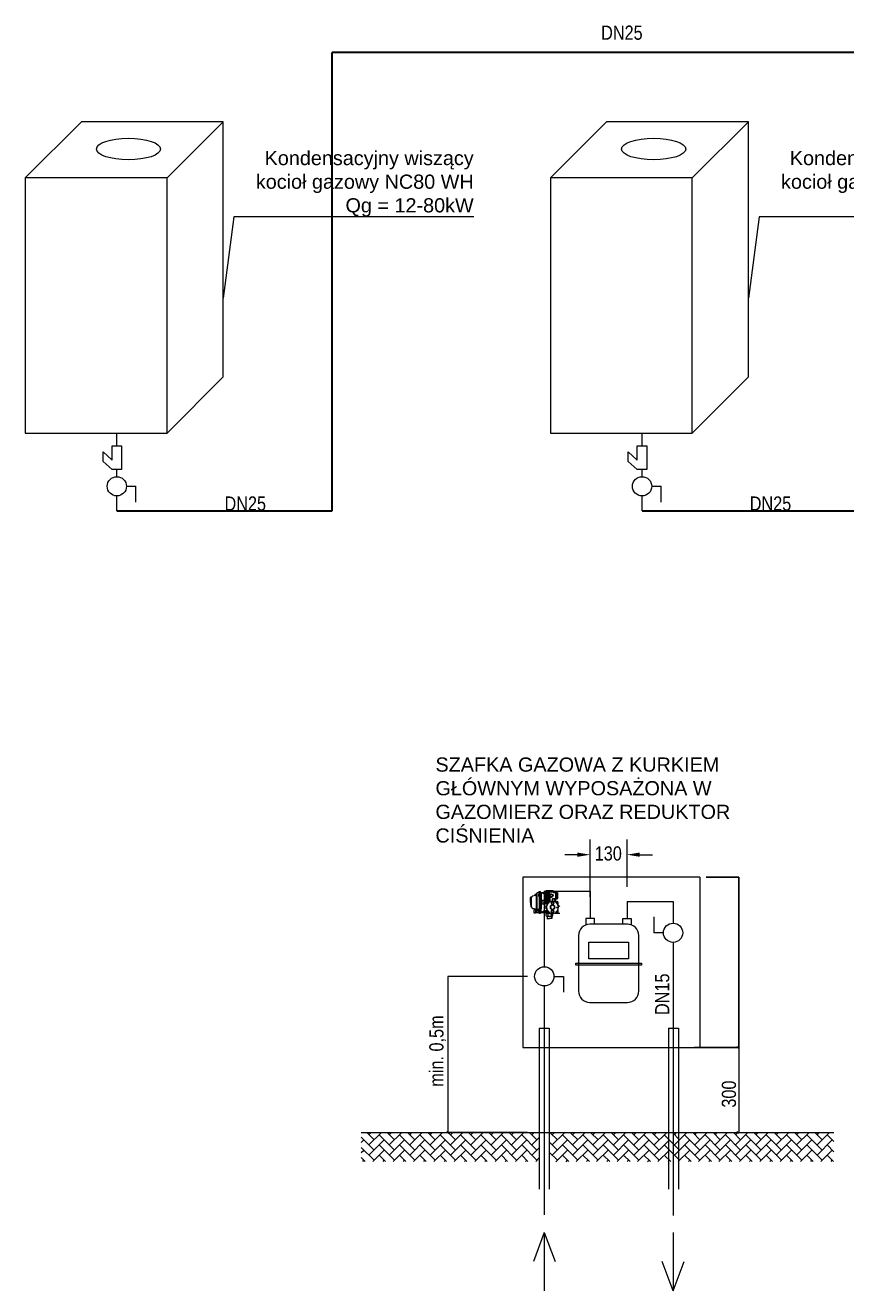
# Model space of a CAD drawing. Header units: millimetres. Extents: x -486876 to 553054, y -140324 to 834178.
# Tile 143 of 155: x -74037 to -64777, y 106035 to 120315. Entities that reach past the tile are written whole.
import ezdxf

# ---------------------------------------------------------------- set-up
doc = ezdxf.new("R2010")
doc.units = ezdxf.units.MM
doc.header["$PDSIZE"] = -5
for name, color, linetype, lineweight in [('_IS_OPIS KANALIZACJA', 7, 'Continuous', 13), ('IS_GAZ', 2, 'Continuous', 30), ('IS_GAZ_TEKST', 7, 'Continuous', 20), ('IS_OPIS', 7, 'Continuous', 25)]:
    doc.layers.add(name, color=color, linetype=linetype, lineweight=lineweight)
doc.styles.add('GENERATED_STYLE_1', font='ARIALN.TTF')
doc.styles.add('ROMANS', font='romans.shx')
doc.styles.get("Standard").update_dxf_attribs({"font": 'arial.ttf'})
doc.dimstyles.get("Standard").update_dxf_attribs({"dimtxt": 0.18, "dimasz": 0.18, "dimexe": 0.18, "dimexo": 0.0625, "dimgap": 0.09, "dimtad": 0, "dimtih": 1, "dimtoh": 1, "dimdec": 4, "dimzin": 0, "dimdsep": 46, "dimtxsty": 'Standard', "dimcen": 0.09, "dimadec": 0, "dimazin": 0, "dimtfac": 1, "dimtdec": 4, "dimtofl": 0, "dimtmove": 0, "dimatfit": 3, "dimfxl": 1, "dimtolj": 1, "dimtzin": 0, "dimarcsym": 0})

# ---------------------------------------------------------------- blocks, each defined once
blk = doc.blocks.new('_OBLIQUE')
at = {"color": 0, "linetype": 'ByBlock'}
blk.add_line((-0.5, -0.5), (0.5, 0.5), dxfattribs=at)
blk = doc.blocks.new('*D398')
at = {"layer": 'Defpoints', "color": 0}
for p in [(-66353.21063789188, 110699.9725056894), (-65981.97438415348, 110699.9725056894), (-66489.18520911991, 108779.9725056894)]:
    blk.add_point(p, dxfattribs=at)
at = {"layer": 'IS_GAZ_TEKST', "color": 0, "lineweight": -2}
for p, q in [((-66353.14813789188, 110699.9725056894), (-65981.79438415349, 110699.9725056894)), ((-65981.97438415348, 110699.7925056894), (-65981.97438415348, 109740.1975056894)), ((-65981.97438415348, 108780.1525056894), (-65981.97438415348, 109739.7475056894)), ((-66489.12270911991, 108779.9725056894), (-65981.79438415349, 108779.9725056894))]:
    blk.add_line(p, q, dxfattribs=at)
at = {"layer": 'IS_GAZ_TEKST', "color": 0}
for points in [[(-65981.94438415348, 110699.7925056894), (-65982.00438415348, 110699.7925056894), (-65981.97438415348, 110699.9725056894)], [(-65982.00438415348, 108780.1525056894), (-65981.94438415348, 108780.1525056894), (-65981.97438415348, 108779.9725056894)]]:
    blk.add_solid(points, dxfattribs=at)
at = {"layer": 'IS_GAZ_TEKST', "color": 0, "insert": (-65981.97438415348, 109739.9725056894), "char_height": 0.18, "attachment_point": 5}
blk.add_mtext('\\A1;{\\Ftxt.shx|c238;\\H1.5x;600}', dxfattribs=at)

msp = doc.modelspace()

# ---------------------------------------------------------------- hatches: boundary and pattern name
at = {"layer": 'IS_GAZ_TEKST'}
h = msp.add_hatch(dxfattribs=at)
h.set_pattern_fill('AR-HBONE', scale=0.8000000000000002, style=0)
h.set_pattern_definition([(44.99999999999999, (-113148.5766692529, 160210.5499945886), (1.066405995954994e-14, 114.9472783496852), [243.8400000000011, -81.28000000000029]), (135, (-113091.103069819, 160268.0235949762), (1.066405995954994e-14, 114.9472783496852), [243.8400000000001, -81.28000000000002])])
h.paths.add_polyline_path([(-64909.17000373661, 107493.87950337), (-64909.17000373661, 107819.9725056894), (-68122.6875856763, 107816.6834288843), (-68122.6875856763, 107490.5904265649)])
h.paths.add_polyline_path([(-68122.6875856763, 107493.87950337), (-68122.6875856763, 107819.9725056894)], flags=17)
h.paths.add_polyline_path([(-68235.38929733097, 107493.87950337), (-68235.38929733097, 107819.9725056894), (-70245.20286353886, 107819.9725056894), (-70245.20286353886, 107493.87950337)])

# ---------------------------------------------------------------- linework, layer by layer
at = {"layer": 'IS_GAZ'}
for p, q in [((-60164.79101068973, 120006.2647136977), (-70573.2375304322, 120006.2647136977)), ((-70573.2375304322, 114834.2304906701), (-70573.2375304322, 120006.2647136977)), ((-73004.12691069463, 114834.2304906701), (-70573.2375304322, 114834.2304906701)), ((-67075.55496890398, 114834.2304906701), (-64644.66558864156, 114834.2304906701))]:
    msp.add_line(p, q, dxfattribs=at)
at = {"layer": 'IS_GAZ_TEKST', "color": 7}
for p, q in [((-74037.30947256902, 118593.741773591), (-73404.43612719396, 119226.615118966)), ((-71804.49810267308, 119226.5531434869), (-73404.49810267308, 119226.5531434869)), ((-72437.30947256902, 118593.741773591), (-71804.43612719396, 119226.615118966)), ((-71804.43612719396, 116346.615118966), (-71804.43612719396, 119226.615118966)), ((-68108.73753077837, 118593.741773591), (-67475.8641854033, 119226.615118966)), ((-65875.92616088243, 119226.5531434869), (-67475.92616088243, 119226.5531434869)), ((-66508.73753077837, 118593.741773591), (-65875.8641854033, 119226.615118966)), ((-65875.8641854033, 116346.615118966), (-65875.8641854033, 119226.615118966)), ((-71682.52266687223, 118153.1013632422), (-71804.43612719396, 117235.4229504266)), ((-68975.89936441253, 118153.1013632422), (-71682.52266687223, 118153.1013632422)), ((-65753.95072508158, 118153.1013632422), (-65875.8641854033, 117235.4229504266)), ((-63047.32742262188, 118153.1013632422), (-65753.95072508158, 118153.1013632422)), ((-72437.30947256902, 115713.741773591), (-71804.43612719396, 116346.615118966)), ((-66508.73753077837, 115713.741773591), (-65875.8641854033, 116346.615118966)), ((-73004.12691069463, 115569.8791446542), (-73004.12691069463, 115713.741773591)), ((-67075.55496890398, 115569.8791446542), (-67075.55496890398, 115713.741773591)), ((-73057.54279852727, 115406.7964267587), (-73057.54279852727, 115569.8791446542)), ((-67128.97085673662, 115406.7964267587), (-67128.97085673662, 115569.8791446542)), ((-73160.22298289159, 115394.0040654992), (-73160.22298289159, 115500.7560224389)), ((-73057.54279852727, 115406.7964267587), (-73160.22298289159, 115500.7560224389)), ((-73057.54279852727, 115300.0444707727), (-73160.22298289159, 115394.0040654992)), ((-67128.97085673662, 115406.7964267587), (-67231.65104110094, 115500.7560224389)), ((-67231.65104110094, 115394.0040654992), (-67231.65104110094, 115500.7560224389)), ((-67128.97085673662, 115300.0444707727), (-67231.65104110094, 115394.0040654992)), ((-73004.12691069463, 115220.9203176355), (-73004.12691069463, 115300.0444707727)), ((-73004.12691069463, 115220.9203176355), (-73004.12691069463, 115300.0444707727)), ((-67075.55496890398, 115220.9203176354), (-67075.55496890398, 115300.0444707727)), ((-67075.55496890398, 115220.9203176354), (-67075.55496890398, 115300.0444707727)), ((-72895.37819243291, 115112.1715993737), (-72788.54105902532, 115112.1715993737)), ((-72788.54105902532, 114932.2775239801), (-72788.54105902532, 115112.1715993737)), ((-66966.80625064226, 115112.1715993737), (-66859.96911723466, 115112.1715993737)), ((-66859.96911723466, 114932.2775239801), (-66859.96911723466, 115112.1715993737)), ((-73004.12691069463, 114834.2304906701), (-73004.12691069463, 115003.4228801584)), ((-67075.55496890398, 114834.2304906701), (-67075.55496890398, 115003.4228801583)), ((-67660.86322101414, 110478.1113311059), (-67660.86322101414, 111127.5803548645)), ((-67244.86322101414, 110592.6789637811), (-67244.86322101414, 111127.5803548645)), ((-67804.86322101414, 110955.1931868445), (-67948.86322101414, 110955.1931868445)), ((-67100.86322101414, 110955.1931868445), (-66956.86322101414, 110955.1931868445)), ((-66422.55274947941, 110699.9725056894), (-68422.55274947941, 110699.9725056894)), ((-68422.55274947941, 110699.9725056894), (-68422.55274947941, 108779.9725056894)), ((-66422.55274947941, 110699.9725056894), (-66422.55274947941, 108779.9725056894)), ((-68179.03844150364, 110542.6789637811), (-67660.86322101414, 110542.6789637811)), ((-68179.03844150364, 110542.6789637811), (-68179.03844150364, 109690.7232295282)), ((-67660.86322101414, 110542.6789637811), (-67660.86322101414, 110235.5799008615)), ((-67244.86322101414, 110428.1113311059), (-66725.22149356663, 110428.1113311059)), ((-67244.86322101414, 110428.1113311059), (-67244.86322101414, 110235.5799008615)), ((-66725.22149356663, 110428.1113311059), (-66725.22149356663, 110182.5034190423)), ((-66940.80734618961, 110253.6487761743), (-66940.80734618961, 110073.7547007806)), ((-67612.86322101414, 110235.5799008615), (-67708.86322101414, 110235.5799008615)), ((-67708.86322101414, 110235.5799008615), (-67708.86322101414, 110163.4838629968)), ((-67241.66322120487, 110171.5799008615), (-67664.0632208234, 110171.5799008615)), ((-67612.86322101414, 110171.5799008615), (-67612.86322101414, 110235.5799008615)), ((-67292.86322101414, 110235.5799008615), (-67196.86322101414, 110235.5799008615)), ((-67292.86322101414, 110171.5799008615), (-67292.86322101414, 110235.5799008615)), ((-67196.86322101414, 110235.5799008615), (-67196.86322101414, 110163.4838629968)), ((-67792.0632208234, 110043.5799008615), (-67792.0632208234, 109416.3799010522)), ((-67113.66322120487, 109416.3799010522), (-67113.66322120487, 110043.5799008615)), ((-66833.97021278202, 110073.7547007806), (-66940.80734618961, 110073.7547007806)), ((-66725.22149356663, 109965.0059825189), (-66725.22149356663, 106881.8720380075)), ((-68367.78716071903, 109581.9745103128), (-69268.0297726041, 109581.9745103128)), ((-69267.62977298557, 109581.9745103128), (-69267.62977298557, 107819.9725056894)), ((-68070.28972324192, 109581.9745103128), (-67963.45258983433, 109581.9745103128)), ((-67963.45258983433, 109581.9745103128), (-67963.45258983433, 109402.0804358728)), ((-68179.03844150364, 109473.2257920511), (-68179.03844150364, 106891.5178252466)), ((-67664.0632208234, 109288.3799010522), (-67241.66322120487, 109288.3799010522)), ((-68235.38929733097, 108997.5932751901), (-68122.6875856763, 108997.5932751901)), ((-68235.38929733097, 108997.5932751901), (-68235.38929733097, 107179.9725056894)), ((-68122.6875856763, 108997.5932751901), (-68122.6875856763, 107179.9725056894)), ((-66776.94473155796, 108997.5932751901), (-66664.2430199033, 108997.5932751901)), ((-66776.94473155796, 108997.5932751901), (-66776.94473155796, 107179.9725056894)), ((-66664.2430199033, 108997.5932751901), (-66664.2430199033, 107179.9725056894)), ((-68422.55274947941, 108779.9725056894), (-66422.55274947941, 108779.9725056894)), ((-66422.55274947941, 108779.9725056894), (-65994.9419229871, 108779.9725056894)), ((-65981.97438415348, 108779.9725056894), (-65981.97438415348, 107819.9725056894)), ((-70245.20286353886, 107819.9725056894), (-64909.17000373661, 107819.9725056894)), ((-68367.78716071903, 107819.9725056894), (-69268.0297726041, 107819.9725056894)), ((-66422.55274947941, 107819.9725056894), (-65994.9419229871, 107819.9725056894)), ((-68179.03844150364, 106690.9849244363), (-68302.21935542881, 106362.8737431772)), ((-68179.03844150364, 106690.9849244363), (-68179.03844150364, 106034.762561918)), ((-68179.03844150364, 106690.9849244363), (-68055.85752757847, 106362.8737431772)), ((-66725.22149356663, 106690.9849244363), (-66725.22149356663, 106034.762561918)), ((-66725.22149356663, 106034.762561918), (-66848.4024074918, 106362.8737431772)), ((-66725.22149356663, 106034.762561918), (-66602.04057964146, 106362.8737431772))]:
    msp.add_line(p, q, dxfattribs=at)
for points in [[(-74037.30947256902, 115713.741773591), (-72437.30947256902, 115713.741773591), (-72437.30947256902, 118593.741773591), (-74037.30947256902, 118593.741773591)], [(-68108.73753077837, 115713.741773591), (-66508.73753077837, 115713.741773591), (-66508.73753077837, 118593.741773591), (-68108.73753077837, 118593.741773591)], [(-67676.6126545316, 109968.742776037), (-67229.113786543, 109968.742776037), (-67229.113786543, 109779.7357388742), (-67676.6126545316, 109779.7357388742)], [(-67824.0632208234, 109729.97990048), (-67081.66322120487, 109729.97990048), (-67081.66322120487, 109707.4575511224), (-67824.0632208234, 109707.4575511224)]]:
    msp.add_lwpolyline(points, close=True, dxfattribs=at)
for points in [[(-73057.54279852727, 115569.8791446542), (-72950.71102286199, 115569.8791446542), (-72950.71102286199, 115300.0444707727), (-73057.54279852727, 115300.0444707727)], [(-67128.97085673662, 115569.8791446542), (-67022.13908107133, 115569.8791446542), (-67022.13908107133, 115300.0444707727), (-67128.97085673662, 115300.0444707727)]]:
    msp.add_lwpolyline(points, dxfattribs=at)
for centre in [(-73004.12691069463, 115112.1715993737), (-67075.55496890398, 115112.1715993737), (-66725.22149356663, 110073.7547007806), (-68179.03844150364, 109581.9745103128)]:
    msp.add_circle(centre, 108.7487186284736, dxfattribs=at)
for centre, start, end in [((-67664.0632208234, 110043.5799008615), 90, 180), ((-67241.66322120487, 110043.5799008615), 0, 90), ((-67664.0632208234, 109416.3799010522), 180, 270), ((-67241.66322120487, 109416.3799010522), 270, 0)]:
    msp.add_arc(centre, 128, start, end, dxfattribs=at)
for centre in [(-72873.13847399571, 118918.324800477), (-66944.56653220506, 118918.3248004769)]:
    msp.add_ellipse(centre, major_axis=(-362.0552270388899, -2.219389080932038e-15), ratio=0.3368572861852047, dxfattribs=at)
for points in [[(-67804.86322101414, 110931.1931868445), (-67804.86322101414, 110979.1931868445), (-67660.86322101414, 110955.1931868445)], [(-67100.86322101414, 110979.1931868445), (-67100.86322101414, 110931.1931868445), (-67244.86322101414, 110955.1931868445)]]:
    msp.add_solid(points, dxfattribs=at)
at = {"layer": 'IS_OPIS', "color": 7, "lineweight": 20}
for p, q in [((-68246.72834571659, 110526.9500323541), (-68259.08595260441, 110524.2382689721)), ((-68238.81481345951, 110537.5474425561), (-68238.76863368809, 110537.9934149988)), ((-68238.81481345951, 110537.5474425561), (-68238.81481345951, 110295.8315678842)), ((-68237.72481330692, 110538.7695056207), (-68230.74881347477, 110538.7695056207)), ((-68237.72481330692, 110538.7695056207), (-68230.74881347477, 110538.7695056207)), ((-68230.09481509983, 110538.769501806), (-68230.09481509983, 110294.6095057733)), ((-68230.09481509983, 110538.769501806), (-68222.46481307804, 110538.769501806)), ((-68230.09481319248, 110538.678492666), (-68230.09481319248, 110416.689505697)), ((-68230.09481319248, 110538.1155053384), (-68230.09481319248, 110416.689505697)), ((-68221.37481292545, 110519.201889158), (-68221.37481292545, 110537.6795016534)), ((-68219.22321876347, 110527.9222689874), (-68185.4971226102, 110515.6469737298)), ((-68219.19481262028, 110528.5235053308), (-68171.2348135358, 110528.5235053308)), ((-68162.21345123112, 110535.4995051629), (-68171.2348135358, 110535.4995051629)), ((-68171.2348135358, 110535.4995051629), (-68171.2348135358, 110436.1880179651)), ((-68121.09481319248, 110535.4995051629), (-68171.2348135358, 110535.4995051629)), ((-68169.05481323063, 110531.1395055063), (-68169.05481323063, 110438.4895058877)), ((-68168.60652049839, 110531.4322339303), (-68168.60652049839, 110436.6022340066)), ((-68123.916520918, 110531.4322339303), (-68168.60652049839, 110531.4322339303)), ((-68125.45481284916, 110533.3195058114), (-68166.87481292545, 110533.3195058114)), ((-68166.42652114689, 110494.3722344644), (-68166.42652114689, 110529.2522345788)), ((-68166.42652114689, 110529.2522345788), (-68159.88652118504, 110529.2522345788)), ((-68164.80797275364, 110535.4995051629), (-68164.80797275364, 110546.3995057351)), ((-68164.80797275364, 110546.3995057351), (-68158.21569618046, 110546.3995057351)), ((-68158.15481265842, 110542.9115058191), (-68164.80797275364, 110542.9115058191)), ((-68162.62797340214, 110548.5795050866), (-68158.30702098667, 110548.5795050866)), ((-68159.88652118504, 110529.2522345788), (-68159.88652118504, 110494.3722344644)), ((-68159.24481471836, 110552.0213862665), (-68159.24481471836, 110548.7513858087)), ((-68159.24481471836, 110548.7513858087), (-68155.5388143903, 110548.7513858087)), ((-68158.15481265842, 110542.9115058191), (-68158.25374873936, 110548.5795050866)), ((-68158.15481265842, 110542.9115058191), (-68156.09446033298, 110541.7219601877)), ((-68157.979020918, 110494.3722344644), (-68157.979020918, 110529.2522345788)), ((-68157.979020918, 110529.2522345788), (-68151.43902095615, 110529.2522345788)), ((-68153.90381511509, 110542.9867297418), (-68156.09446033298, 110541.7219601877)), ((-68156.09446033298, 110541.7219601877), (-68086.095168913, 110541.7219601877)), ((-68082.94481452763, 110548.7513858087), (-68155.5388143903, 110548.7513858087)), ((-68153.3588150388, 110546.5713855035), (-68153.3588150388, 110543.930697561)), ((-68151.43902095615, 110529.2522345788), (-68151.43902095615, 110494.3722344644)), ((-68149.53152068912, 110501.2055016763), (-68149.53152068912, 110529.2522345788)), ((-68149.53152068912, 110529.2522345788), (-68142.99152072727, 110529.2522345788)), ((-68142.99152072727, 110529.2522345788), (-68142.99152072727, 110501.2055016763)), ((-68141.08402046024, 110490.1062060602), (-68141.08402046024, 110529.2522345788)), ((-68141.08402046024, 110529.2522345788), (-68134.54402049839, 110529.2522345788)), ((-68134.54402049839, 110529.2522345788), (-68134.54402049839, 110490.1062060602)), ((-68132.63652118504, 110504.1822339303), (-68132.63652118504, 110529.2522345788)), ((-68132.63652118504, 110529.2522345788), (-68126.09652122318, 110529.2522345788)), ((-68126.09652122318, 110529.2522345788), (-68132.44310554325, 110529.2522345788)), ((-68131.75711330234, 110531.4322339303), (-68123.916520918, 110531.4322339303)), ((-68130.82621463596, 110533.3195058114), (-68125.45481284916, 110533.3195058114)), ((-68126.09652122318, 110529.2522345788), (-68126.09652122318, 110504.1822339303)), ((-68123.916520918, 110436.6022340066), (-68123.916520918, 110531.4322339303)), ((-68123.27481349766, 110531.1395055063), (-68123.27481349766, 110438.4895058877)), ((-68121.09481319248, 110535.4995051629), (-68121.09481319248, 110434.1295052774)), ((-68077.38165267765, 110532.6696654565), (-68121.09481319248, 110532.6696654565)), ((-68088.83081516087, 110546.5713855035), (-68088.83081516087, 110543.930697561)), ((-68088.28581508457, 110542.9867297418), (-68086.09516795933, 110541.721959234)), ((-68084.03481277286, 110542.9115058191), (-68086.09516795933, 110541.721959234)), ((-68084.03481277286, 110542.9115058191), (-68083.9358776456, 110548.5795050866)), ((-68077.38165267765, 110546.3995057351), (-68083.9739302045, 110546.3995057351)), ((-68083.9358776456, 110548.5795050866), (-68079.56165298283, 110548.5795050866)), ((-68082.94481452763, 110552.0213862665), (-68082.94481452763, 110548.7513858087)), ((-68077.38165267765, 110532.6696654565), (-68077.38165267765, 110546.3995057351)), ((-68074.11165317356, 110529.3996659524), (-68034.9848135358, 110529.3996659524)), ((-68049.66037353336, 110459.8099051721), (-68049.66037353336, 110529.3996659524)), ((-68045.88481506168, 110456.579345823), (-68045.88481506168, 110529.3996659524)), ((-68031.15933688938, 110526.9370843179), (-68034.9848135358, 110529.3996659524)), ((-68034.9848135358, 110529.3996659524), (-68034.9848135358, 110456.579345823)), ((-68031.15933688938, 110526.9370843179), (-68031.15933688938, 110459.4172517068)), ((-68334.12656482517, 110416.689505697), (-68334.50852187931, 110471.189505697)), ((-68324.92481311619, 110466.8295050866), (-68317.27651103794, 110483.2313424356)), ((-68324.92481311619, 110367.0996981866), (-68324.92481311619, 110466.8295050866)), ((-68324.91652187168, 110466.175505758), (-68324.91652187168, 110471.189505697)), ((-68276.81387885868, 110492.6397134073), (-68312.93142684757, 110486.8131524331)), ((-68284.87561591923, 110504.2830983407), (-68287.22429164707, 110490.9630929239)), ((-68280.39152892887, 110509.6270238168), (-68266.08053764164, 110514.8357993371)), ((-68269.23047527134, 110497.2203685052), (-68269.23047527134, 110335.5750018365)), ((-68265.63310130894, 110517.2745524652), (-68268.5655191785, 110500.6439868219)), ((-68263.69717296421, 110518.0595055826), (-68263.69717296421, 110302.8083068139)), ((-68243.17481120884, 110510.4295073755), (-68243.17481120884, 110488.6295071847)), ((-68238.81481155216, 110510.4295073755), (-68243.17481120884, 110510.4295073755)), ((-68243.17481120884, 110488.6295071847), (-68238.81481155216, 110488.6295071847)), ((-68230.09481509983, 110519.201889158), (-68218.10481437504, 110519.201889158)), ((-68230.09481509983, 110497.2240954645), (-68221.37481292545, 110497.2240954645)), ((-68230.09481319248, 110294.700518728), (-68230.09481319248, 110416.689505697)), ((-68230.09481319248, 110416.689505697), (-68230.09481319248, 110298.1331187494)), ((-68221.37481292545, 110416.689505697), (-68221.37481292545, 110497.2240954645)), ((-68221.37481292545, 110416.689505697), (-68221.37481292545, 110336.1549159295)), ((-68214.83481487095, 110515.9318887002), (-68214.83481487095, 110488.1986666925)), ((-68214.83481487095, 110488.1986666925), (-68212.75851711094, 110486.1223698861)), ((-68214.83481487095, 110488.1986666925), (-68214.83481487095, 110345.1803437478)), ((-68212.75851711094, 110486.1223698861), (-68212.75851711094, 110347.2566415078)), ((-68173.41481479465, 110436.3095055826), (-68206.02081855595, 110436.3095055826)), ((-68173.41481479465, 110397.0695058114), (-68206.02081855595, 110397.0695058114)), ((-68173.41481479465, 110434.1295052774), (-68189.29802593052, 110434.1295052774)), ((-68173.41481479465, 110399.2495051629), (-68189.29802593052, 110399.2495051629)), ((-68182.45261749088, 110419.4145051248), (-68184.1914919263, 110419.4145051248)), ((-68182.45261749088, 110413.9645053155), (-68184.1914919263, 110413.9645053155)), ((-68181.48081287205, 110509.9110900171), (-68181.48081287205, 110436.3095055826)), ((-68181.48081287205, 110509.9110900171), (-68181.48081287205, 110436.3095055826)), ((-68181.48081287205, 110397.0695058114), (-68181.48081287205, 110323.4679213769)), ((-68180.29363521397, 110423.153971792), (-68181.16307243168, 110424.6598817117)), ((-68180.29363521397, 110410.2250386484), (-68181.16307243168, 110408.7191287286)), ((-68179.95481475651, 110411.2395058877), (-68179.95481475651, 110422.1395055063)), ((-68178.86481460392, 110423.2295056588), (-68167.96481498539, 110423.2295056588)), ((-68178.86481460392, 110410.1495057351), (-68167.96481498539, 110410.1495057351)), ((-68175.57379707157, 110425.8789721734), (-68176.44323428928, 110427.3848820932)), ((-68175.57379707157, 110407.5000392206), (-68176.44323428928, 110405.9941293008)), ((-68171.25583251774, 110425.8789721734), (-68170.38639530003, 110427.3848820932)), ((-68171.25583251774, 110407.5000392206), (-68170.38639530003, 110405.9941293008)), ((-68168.60652049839, 110436.6022340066), (-68123.916520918, 110436.6022340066)), ((-68125.45481284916, 110436.3095055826), (-68166.87481292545, 110436.3095055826)), ((-68166.8748148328, 110411.2395058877), (-68166.8748148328, 110422.1395055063)), ((-68166.53599437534, 110423.153971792), (-68165.66655715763, 110424.6598817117)), ((-68166.53599437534, 110410.2250386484), (-68165.66655715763, 110408.7191287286)), ((-68166.49541267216, 110487.0332518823), (-68166.49541267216, 110473.9532519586)), ((-68153.41541274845, 110487.0332518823), (-68166.49541267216, 110487.0332518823)), ((-68166.49541267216, 110473.9532519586), (-68153.41541274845, 110473.9532519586)), ((-68159.88652118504, 110494.3722344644), (-68166.42652114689, 110494.3722344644)), ((-68166.42652114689, 110472.5581732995), (-68166.42652114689, 110458.4560214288)), ((-68160.97652038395, 110472.5581732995), (-68166.42652114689, 110472.5581732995)), ((-68166.42652114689, 110458.4560214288), (-68160.97652038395, 110458.4560214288)), ((-68157.70652087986, 110447.5580188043), (-68166.42652114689, 110447.5580188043)), ((-68166.42652114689, 110447.5580188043), (-68166.42652114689, 110438.8380194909)), ((-68166.42652114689, 110438.8380194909), (-68157.70652087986, 110438.8380194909)), ((-68166.32101329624, 110486.8588525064), (-68166.32101329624, 110474.1276522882)), ((-68153.58981307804, 110486.8588525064), (-68166.32101329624, 110486.8588525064)), ((-68166.32101329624, 110474.1276522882), (-68153.58981307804, 110474.1276522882)), ((-68164.60130866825, 110445.6662751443), (-68164.60130866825, 110440.4342747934)), ((-68163.72930892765, 110445.6662751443), (-68164.60130866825, 110445.6662751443)), ((-68164.60130866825, 110440.4342747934), (-68161.54930862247, 110440.4342747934)), ((-68121.09481319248, 110434.1295052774), (-68164.42644485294, 110434.1295052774)), ((-68164.37701209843, 110419.4145051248), (-68162.638137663, 110419.4145051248)), ((-68164.37701209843, 110413.9645053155), (-68162.638137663, 110413.9645053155)), ((-68163.77398952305, 110482.7045556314), (-68163.77398952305, 110478.2819491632)), ((-68163.72930892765, 110443.4862748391), (-68163.72930892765, 110445.6662751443)), ((-68162.42130931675, 110443.4862748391), (-68163.72930892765, 110443.4862748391)), ((-68162.42130931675, 110442.6142750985), (-68163.72930892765, 110442.6142750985)), ((-68163.72930892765, 110442.6142750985), (-68163.72930892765, 110441.306274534)), ((-68163.72930892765, 110441.306274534), (-68162.42130931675, 110441.306274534)), ((-68163.48622974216, 110482.7045556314), (-68163.48622974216, 110478.2819491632)), ((-68162.758109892, 110478.7492524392), (-68162.758109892, 110480.9292527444)), ((-68162.758109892, 110478.7492524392), (-68158.39810928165, 110478.7492524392)), ((-68161.54930862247, 110444.79427445), (-68162.42130931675, 110444.79427445)), ((-68162.42130931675, 110444.79427445), (-68162.42130931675, 110443.4862748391)), ((-68162.42130931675, 110441.306274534), (-68162.42130931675, 110442.6142750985)), ((-68161.88610919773, 110479.6212521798), (-68161.88610919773, 110480.9292527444)), ((-68161.01410945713, 110479.6212521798), (-68161.88610919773, 110479.6212521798)), ((-68161.54930862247, 110443.4862748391), (-68161.54930862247, 110444.79427445)), ((-68158.933308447, 110443.4862748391), (-68161.54930862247, 110443.4862748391)), ((-68161.54930862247, 110440.4342747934), (-68161.54930862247, 110442.6142750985)), ((-68161.54930862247, 110442.6142750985), (-68158.933308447, 110442.6142750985)), ((-68157.25595935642, 110481.878996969), (-68161.08604987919, 110484.0903006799)), ((-68161.08604987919, 110476.8962041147), (-68157.25595935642, 110479.1075078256)), ((-68161.01410945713, 110479.6212521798), (-68161.01410945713, 110480.9292527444)), ((-68160.97652038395, 110458.4560214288), (-68160.97652038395, 110472.5581732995)), ((-68157.11207946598, 110482.1282044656), (-68160.94216998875, 110484.3395081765)), ((-68160.94216998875, 110476.646996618), (-68157.11207946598, 110478.858300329)), ((-68160.14210971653, 110479.6212521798), (-68160.14210971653, 110480.9292527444)), ((-68160.14210971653, 110479.6212521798), (-68159.27010997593, 110479.6212521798)), ((-68160.01692184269, 110472.5581732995), (-68160.01692184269, 110458.4560214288)), ((-68154.56692203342, 110472.5581732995), (-68160.01692184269, 110472.5581732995)), ((-68160.01692184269, 110458.4560214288), (-68154.56692203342, 110458.4560214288)), ((-68159.27010997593, 110479.6212521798), (-68159.27010997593, 110480.9292527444)), ((-68158.933308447, 110442.6142750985), (-68158.933308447, 110443.4862748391)), ((-68158.39810928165, 110478.7492524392), (-68158.39810928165, 110480.9292527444)), ((-68151.43902095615, 110494.3722344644), (-68157.979020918, 110494.3722344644)), ((-68157.70652087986, 110438.8380194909), (-68157.70652087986, 110447.5580188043)), ((-68154.56692203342, 110458.4560214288), (-68154.56692203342, 110472.5581732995)), ((-68153.58981307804, 110474.1276522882), (-68153.58981307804, 110486.8588525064)), ((-68153.41541274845, 110473.9532519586), (-68153.41541274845, 110487.0332518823)), ((-68142.99152072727, 110501.2055016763), (-68149.53152068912, 110501.2055016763)), ((-68149.53152068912, 110443.1422339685), (-68149.53152068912, 110479.1122342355)), ((-68149.53152068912, 110479.1122342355), (-68142.99152072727, 110479.1122342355)), ((-68142.99152072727, 110443.1422339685), (-68149.53152068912, 110443.1422339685)), ((-68142.99152072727, 110479.1122342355), (-68142.99152072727, 110443.1422339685)), ((-68134.54402049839, 110490.1062060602), (-68141.08402046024, 110490.1062060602)), ((-68141.08402046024, 110443.1422339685), (-68141.08402046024, 110467.1222344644)), ((-68141.08402046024, 110467.1222344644), (-68134.54402049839, 110467.1222344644)), ((-68134.54402049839, 110443.1422339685), (-68141.08402046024, 110443.1422339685)), ((-68134.54402049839, 110467.1222344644), (-68134.54402049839, 110443.1422339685)), ((-68126.09652122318, 110504.1822339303), (-68132.63652118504, 110504.1822339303)), ((-68132.63652118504, 110443.1422339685), (-68132.63652118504, 110486.7422343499)), ((-68132.63652118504, 110486.7422343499), (-68126.09652122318, 110486.7422343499)), ((-68126.09652122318, 110443.1422339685), (-68132.63652118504, 110443.1422339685)), ((-68126.09652122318, 110486.7422343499), (-68126.09652122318, 110443.1422339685)), ((-68123.27481349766, 110512.8820058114), (-68123.27481349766, 110488.0845052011)), ((-68123.27481349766, 110488.0845052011), (-68123.27481349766, 110456.7470055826)), ((-68123.27481349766, 110456.7470055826), (-68123.27481349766, 110438.4895058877)), ((-68121.09481891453, 110492.9895058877), (-68121.09481891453, 110442.8495055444)), ((-68121.09481891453, 110492.9895058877), (-68114.08526881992, 110466.8295050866)), ((-68121.09481891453, 110492.9895058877), (-68114.08526881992, 110466.8295050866)), ((-68121.09481319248, 110512.4716206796), (-68121.09481319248, 110434.1295052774)), ((-68121.09481319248, 110442.8495055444), (-68117.82481273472, 110442.8495055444)), ((-68121.09481319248, 110442.8495055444), (-68117.82481273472, 110442.8495055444)), ((-68117.82481273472, 110466.8295050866), (-68117.82481273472, 110442.8495055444)), ((-68117.82481273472, 110466.8295050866), (-68114.08526881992, 110466.8295050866)), ((-68117.82481273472, 110466.8295050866), (-68114.08526881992, 110466.8295050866)), ((-68117.82481273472, 110466.8295050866), (-68117.82481273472, 110442.8495055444)), ((-68085.1248148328, 110432.90522492), (-68085.1248148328, 110456.539905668)), ((-68081.85481532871, 110459.8099051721), (-68049.66037353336, 110459.8099051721)), ((-68078.07649120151, 110489.7194987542), (-68079.94923290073, 110489.7194987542)), ((-68079.67481311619, 110492.9895058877), (-68077.96383174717, 110492.9895058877)), ((-68078.07649120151, 110489.7194987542), (-68077.96383174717, 110492.9895058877)), ((-68046.42981323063, 110456.579345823), (-68049.66037353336, 110459.8099051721)), ((-68049.15481456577, 110421.1356765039), (-68049.15481456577, 110453.3093453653)), ((-68046.42981323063, 110456.579345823), (-68034.9848135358, 110456.579345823)), ((-68031.15933688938, 110459.4172517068), (-68034.9848135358, 110456.579345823)), ((-68325.57052215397, 110366.5495053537), (-68328.73731979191, 110366.5495053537)), ((-68324.92481311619, 110366.5495053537), (-68320.3056829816, 110356.6437484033)), ((-68324.92481311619, 110366.5495053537), (-68317.27651103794, 110350.1476689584)), ((-68275.25453838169, 110340.5123940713), (-68312.93142684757, 110346.5658580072)), ((-68293.02755721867, 110336.5078440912), (-68277.30873283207, 110335.9589310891)), ((-68293.02755721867, 110299.3959351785), (-68277.30873283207, 110299.9448481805)), ((-68276.6775568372, 110334.3884497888), (-68276.6775568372, 110335.3053294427)), ((-68276.6775568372, 110334.8468896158), (-68276.6775568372, 110300.5984498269)), ((-68276.6775568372, 110331.9571849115), (-68269.83984836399, 110332.1186715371)), ((-68276.6775568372, 110303.0907899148), (-68240.95142062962, 110302.3133078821)), ((-68276.6775568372, 110301.5153294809), (-68276.6775568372, 110300.5984498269)), ((-68268.82063468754, 110332.9077512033), (-68268.82063468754, 110302.919804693)), ((-68243.17481120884, 110322.9495068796), (-68243.17481120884, 110344.7495070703)), ((-68243.17481120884, 110344.7495070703), (-68238.81481155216, 110344.7495070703)), ((-68238.81481155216, 110322.9495068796), (-68243.17481120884, 110322.9495068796)), ((-68240.95142062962, 110302.3133078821), (-68240.95142062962, 110322.9495068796)), ((-68237.72481330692, 110294.6095057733), (-68230.74881347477, 110294.6095057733)), ((-68230.09481509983, 110336.1549159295), (-68221.37481292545, 110336.1549159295)), ((-68230.09481509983, 110314.177122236), (-68218.10481437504, 110314.177122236)), ((-68230.09481509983, 110294.6095057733), (-68222.46481307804, 110294.6095057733)), ((-68230.09481319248, 110295.2635051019), (-68230.09481319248, 110298.1331187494)), ((-68221.37481292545, 110295.6995059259), (-68221.37481292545, 110314.177122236)), ((-68219.22321876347, 110305.4567414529), (-68152.73321899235, 110329.6571227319)), ((-68155.97481330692, 110300.0595055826), (-68219.19481262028, 110300.0595055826)), ((-68214.83481487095, 110345.1803437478), (-68212.75851711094, 110347.2566415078)), ((-68214.83481487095, 110317.4471217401), (-68214.83481487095, 110345.1803437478)), ((-68158.15481456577, 110288.4946233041), (-68153.24450954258, 110291.3044196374)), ((-68158.15481456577, 110263.594215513), (-68158.15481456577, 110288.4946233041)), ((-68158.15481456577, 110263.594215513), (-68158.15481456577, 110288.4946233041)), ((-68158.15481456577, 110263.594215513), (-68153.24450954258, 110260.7844191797)), ((-68151.61481269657, 110294.6095057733), (-68153.79481300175, 110297.8795052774)), ((-68153.24450954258, 110291.3044196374), (-68145.29281505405, 110291.3044196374)), ((-68153.24450954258, 110260.7844191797), (-68151.06981452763, 110260.7844191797)), ((-68151.61481269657, 110294.6095057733), (-68144.42081531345, 110294.5744191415)), ((-68151.06981452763, 110260.7844191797), (-68093.84481509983, 110260.7844191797)), ((-68121.09481509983, 110291.3044196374), (-68148.34481509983, 110291.3044196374)), ((-68148.34481319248, 110315.1264106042), (-68148.34481319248, 110326.5843278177)), ((-68148.34481319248, 110294.5935574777), (-68148.34481319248, 110305.9725838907)), ((-68147.3823450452, 110260.7844191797), (-68147.3823450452, 110236.8044196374)), ((-68144.42081531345, 110294.5744191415), (-68144.42081531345, 110291.3044196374)), ((-68144.42081531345, 110294.5744191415), (-68142.02281459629, 110294.5744191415)), ((-68097.7688148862, 110294.5744191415), (-68142.02281459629, 110294.5744191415)), ((-68139.6248148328, 110289.1244193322), (-68139.6248148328, 110262.9644194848)), ((-68121.09481509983, 110291.3044196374), (-68093.84481509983, 110291.3044196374)), ((-68102.56481441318, 110289.1244193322), (-68102.56481441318, 110262.9644194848)), ((-68097.7688148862, 110294.5744191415), (-68004.90081294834, 110294.6095076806)), ((-68097.7688148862, 110294.5744191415), (-68097.7688148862, 110291.3044196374)), ((-68094.80728515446, 110260.7844191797), (-68094.80728515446, 110236.8044196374)), ((-68092.75481494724, 110236.8044196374), (-68092.75481494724, 110260.816505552)), ((-68084.03481468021, 110263.594215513), (-68084.03481468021, 110288.4946233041)), ((-68041.52481445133, 110363.8245059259), (-68022.44981464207, 110363.8245059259)), ((-68041.52481445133, 110363.8245059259), (-68041.52481445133, 110362.189505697)), ((-68041.52481445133, 110363.8245059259), (-68022.44981464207, 110363.8245059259)), ((-68041.52481445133, 110363.8245059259), (-68041.52481445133, 110362.189505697)), ((-68041.52481445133, 110360.5545054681), (-68041.52481445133, 110362.189505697)), ((-68041.52481445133, 110360.5545054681), (-68041.52481445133, 110362.189505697)), ((-68041.52481445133, 110360.5545054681), (-68022.44981464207, 110360.5545054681)), ((-68041.52481445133, 110360.5545054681), (-68022.44981464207, 110360.5545054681)), ((-68021.35981448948, 110362.189505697), (-68021.35981448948, 110362.7345057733)), ((-68021.35981448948, 110362.189505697), (-68021.35981448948, 110362.7345057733)), ((-68021.35981448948, 110362.189505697), (-68021.35981448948, 110361.6445056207)), ((-68021.35981448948, 110362.189505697), (-68021.35981448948, 110361.6445056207)), ((-68149.43481525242, 110236.8044196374), (-68121.09481509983, 110236.8044196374)), ((-68092.75481494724, 110236.8044196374), (-68121.09481509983, 110236.8044196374))]:
    msp.add_line(p, q, dxfattribs=at)
at = {"layer": 'IS_OPIS', "color": 7, "linetype": 'Continuous', "lineweight": 20}
for p, q in [((-68164.80797275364, 110546.3995057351), (-68162.62797340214, 110548.5795050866)), ((-68077.38165267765, 110546.3995057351), (-68079.56165298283, 110548.5795050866))]:
    msp.add_line(p, q, dxfattribs=at)
at = {"layer": 'IS_OPIS', "color": 7, "lineweight": 20}
for centre, radius in [((-68329.71252235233, 110471.189505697), 3.270000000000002), ((-68278.07223113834, 110501.7095052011), 3.270000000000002), ((-68173.41481479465, 110416.689505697), 11.99), ((-68161.98530849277, 110443.0502749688), 3.924000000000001), ((-68137.8548229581, 110413.8295136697), 9.265), ((-68137.8548229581, 110413.8295136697), 9.265), ((-68137.8548229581, 110413.8295136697), 4.905000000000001), ((-68137.8548229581, 110413.8295136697), 4.905000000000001), ((-68099.29481300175, 110492.9895058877), 19.62), ((-68099.29481300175, 110492.9895058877), 12.53500000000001), ((-68086.21481498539, 110409.6045056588), 13.625), ((-68086.21481498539, 110409.6045056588), 12.53500000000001), ((-68060.56037410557, 110443.7047292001), 5.995000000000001), ((-68034.57480701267, 110413.8295136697), 9.265), ((-68034.57480701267, 110413.8295136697), 4.905000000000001), ((-68166.87481292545, 110311.4300032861), 5.995000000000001), ((-68137.8548229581, 110310.5494967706), 9.265), ((-68137.8548229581, 110310.5494967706), 4.905000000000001), ((-68086.21481498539, 110314.7745057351), 13.625), ((-68086.21481498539, 110314.7745057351), 12.53500000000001), ((-68087.30481513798, 110276.0444194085), 2.18), ((-68034.57480701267, 110310.5494967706), 9.265), ((-68034.57480701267, 110310.5494967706), 4.905000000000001)]:
    msp.add_circle(centre, radius, dxfattribs=at)
for centre, radius, start, end in [((-68249.32802852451, 110537.1447135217), 10.52092594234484, 284.3057342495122, 2.193738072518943), ((-68237.71225723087, 110537.6415740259), 1.128001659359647, 90.63778893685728, 168.9236573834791), ((-68237.72481330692, 110537.6795054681), 1.09, 90, 163.262303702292), ((-68230.74881347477, 110538.1155053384), 0.654, 0, 90), ((-68222.46481307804, 110537.6795016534), 1.09, 0, 90), ((-68218.10481342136, 110530.9950639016), 3.270000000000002, 180, 250.0000034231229), ((-68219.19481262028, 110530.703505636), 2.18, 180, 270), ((-68166.87481292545, 110531.1395055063), 2.18, 90, 180), ((-68155.91401370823, 110545.7610923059), 0.9537500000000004, 0, 180), ((-68155.91401370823, 110545.7610923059), 0.9537500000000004, 180, 0), ((-68155.5388143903, 110546.5713855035), 2.18, 0, 90), ((-68154.44881519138, 110543.930697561), 1.09, 300.0000123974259, 0), ((-68125.45481284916, 110531.1395055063), 2.18, 0, 90), ((-68087.74081500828, 110543.930697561), 1.09, 180, 239.999987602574), ((-68086.65081485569, 110546.5713855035), 2.18, 90, 180), ((-68086.27561649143, 110545.7610923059), 0.9537500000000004, 0, 180), ((-68086.27561649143, 110545.7610923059), 0.9537500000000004, 180, 0), ((-68074.11165317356, 110532.6696654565), 3.270000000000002, 180, 270), ((-68329.71252235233, 110471.189505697), 4.796000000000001, 0, 180), ((-68072.52656539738, 110416.689505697), 261.6, 180, 190.4933933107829), ((-68311.34925826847, 110480.4674187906), 6.540000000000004, 103.9999713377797, 155.000027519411), ((-68278.00559696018, 110503.0717288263), 6.976000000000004, 109.9999965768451, 170.0000189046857), ((-68278.22648319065, 110502.3474751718), 9.810000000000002, 278.279157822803, 350.0000189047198), ((-68257.04557784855, 110515.7603408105), 8.72, 103.5319655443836, 170.000018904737), ((-68218.7588117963, 110500.6195069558), 25.92642389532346, 160.3461906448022, 199.6538093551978), ((-68218.10481437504, 110515.9318887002), 3.270000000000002, 0, 90), ((-68233.7924011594, 110416.689505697), 34.00301781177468, 324.7596772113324, 35.24032278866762), ((-68173.41481479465, 110416.689505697), 12.53500000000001, 0, 180), ((-68173.41481479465, 110416.689505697), 12.53500000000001, 180, 0), ((-68187.5848129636, 110509.9110900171), 6.103999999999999, 0, 70.00000342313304), ((-68187.5848129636, 110509.9110900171), 6.103999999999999, 0, 70.00000342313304), ((-68184.1914919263, 110418.3245049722), 1.09, 90, 171.3730376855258), ((-68184.1914919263, 110415.0545054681), 1.09, 188.6269082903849, 270), ((-68182.45261749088, 110420.5045052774), 1.09, 270, 337.1146477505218), ((-68182.45261749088, 110412.8745051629), 1.09, 22.8854025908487, 90), ((-68173.41481479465, 110416.689505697), 8.72, 142.8853732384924, 157.1146477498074), ((-68173.41481479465, 110416.689505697), 8.72, 202.8854025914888, 217.1146267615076), ((-68180.21910461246, 110425.204881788), 1.09, 128.6269198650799, 210.0000123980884), ((-68180.21910461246, 110408.1741286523), 1.09, 149.9999876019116, 231.373037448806), ((-68181.23760303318, 110422.6089717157), 1.09, 322.885416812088, 30.00001239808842), ((-68181.23760303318, 110410.7700387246), 1.09, 329.9999876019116, 37.11462676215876), ((-68178.86481460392, 110422.1395055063), 1.09, 90, 180), ((-68178.86481460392, 110411.2395058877), 1.09, 180, 270), ((-68177.3872021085, 110426.8398820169), 1.09, 30.00001239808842, 111.3730735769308), ((-68177.3872021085, 110406.5391293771), 1.09, 248.6269264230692, 329.9999876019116), ((-68174.62982925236, 110426.4239722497), 1.09, 210.0000123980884, 277.1146197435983), ((-68174.62982925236, 110406.9550391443), 1.09, 82.88538025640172, 149.9999876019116), ((-68173.41481479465, 110416.689505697), 8.72, 82.88538025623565, 97.11461974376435), ((-68173.41481479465, 110416.689505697), 8.72, 262.8853802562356, 277.1146197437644), ((-68173.41481479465, 110416.689505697), 19.62, 270, 90), ((-68173.41481479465, 110416.689505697), 17.44000000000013, 270, 90), ((-68172.19980033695, 110426.4239722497), 1.09, 262.8853260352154, 329.9999876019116), ((-68172.19980033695, 110406.9550391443), 1.09, 30.00001239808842, 97.1146739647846), ((-68169.44242748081, 110426.8398820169), 1.09, 68.62692642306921, 149.9999876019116), ((-68169.44242748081, 110406.5391293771), 1.09, 210.0000123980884, 291.3730735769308), ((-68166.87481292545, 110438.4895058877), 2.18, 180, 217.4050425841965), ((-68166.87481292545, 110438.4895058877), 2.18, 239.9651038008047, 270), ((-68167.96481498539, 110422.1395055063), 1.09, 0, 90), ((-68167.96481498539, 110411.2395058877), 1.09, 270, 0), ((-68165.59202655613, 110422.6089717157), 1.09, 149.9999876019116, 217.114583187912), ((-68165.59202655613, 110410.7700387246), 1.09, 142.8853732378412, 210.0000123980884), ((-68173.41481479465, 110416.689505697), 8.72, 22.88540259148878, 37.11462676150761), ((-68173.41481479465, 110416.689505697), 8.72, 322.8853732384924, 337.1145974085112), ((-68166.61052497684, 110425.204881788), 1.09, 329.9999876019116, 51.37308013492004), ((-68166.61052497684, 110408.1741286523), 1.09, 308.626962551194, 30.00001239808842), ((-68164.37701209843, 110420.5045052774), 1.09, 202.8853522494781, 270), ((-68164.37701209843, 110412.8745051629), 1.09, 90, 157.1145974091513), ((-68161.88610919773, 110482.7045556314), 1.887880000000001, 60.00001492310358, 180), ((-68161.88610919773, 110478.2819491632), 1.887880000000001, 180, 299.9999850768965), ((-68161.88610919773, 110482.7045556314), 1.60012, 60.00001492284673, 180), ((-68161.88610919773, 110478.2819491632), 1.60012, 180, 299.9999850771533), ((-68161.45010932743, 110480.9292527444), 1.308000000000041, 48.18965676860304, 180), ((-68162.638137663, 110418.3245049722), 1.09, 8.62696231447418, 90), ((-68162.638137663, 110415.0545054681), 1.09, 270, 351.3730917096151), ((-68161.45010932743, 110480.9292527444), 0.4360000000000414, 0, 180), ((-68159.70610984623, 110480.9292527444), 1.308000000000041, 0, 131.810343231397), ((-68159.70610984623, 110480.9292527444), 0.4360000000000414, 0, 180), ((-68158.05601962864, 110480.4932519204), 1.60012, 300.0000123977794, 59.99998760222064), ((-68158.05601962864, 110480.4932519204), 1.887880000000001, 300.0000123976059, 59.99998760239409), ((-68086.21481498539, 110362.189505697), 68.67000000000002, 141.6178753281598, 180), ((-68086.21481498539, 110362.189505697), 68.67000000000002, 141.6178753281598, 218.3821246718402), ((-68137.8548229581, 110413.8295136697), 11.44500000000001, 54.66120838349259, 215.3387916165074), ((-68137.8548229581, 110413.8295136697), 11.44500000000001, 54.66120838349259, 215.3387916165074), ((-68156.52724822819, 110400.5897008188), 11.44500000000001, 331.3594023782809, 35.33879161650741), ((-68156.52724822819, 110400.5897008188), 11.44500000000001, 331.3594023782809, 35.33879161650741), ((-68124.61501010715, 110432.5019389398), 11.44500000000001, 234.6612083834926, 298.6405976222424), ((-68124.61501010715, 110432.5019389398), 11.44500000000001, 234.6612083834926, 298.6405976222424), ((-68086.21481498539, 110362.189505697), 68.67000000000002, 51.61787532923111, 128.3821246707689), ((-68086.21481498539, 110362.189505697), 68.67000000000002, 85.65067501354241, 128.3821246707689), ((-68125.45481284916, 110438.4895058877), 2.18, 270, 300.0348961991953), ((-68125.45481284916, 110438.4895058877), 2.18, 314.8811513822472, 0), ((-68086.21481498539, 110362.189505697), 27.25, 0, 180), ((-68086.21481498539, 110362.189505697), 26.15999946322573, 0, 180), ((-68086.21481498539, 110362.189505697), 24.52499946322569, 0, 180), ((-68086.21481498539, 110362.189505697), 22.24170344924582, 0, 180), ((-68081.85481532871, 110456.539905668), 3.270000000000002, 90, 180), ((-68081.85481532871, 110432.90522492), 3.270000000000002, 180, 219.2755087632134), ((-68047.81461986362, 110432.5019389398), 11.44500000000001, 241.35945033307, 305.3387916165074), ((-68045.88481506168, 110453.3093453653), 3.270000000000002, 90, 180), ((-68034.57480701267, 110413.8295136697), 11.44500000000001, 324.6612083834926, 125.3387916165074), ((-68086.21481498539, 110362.189505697), 68.67000000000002, 355.6506750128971, 38.38212467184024), ((-68086.21481498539, 110362.189505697), 68.67000000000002, 321.6178753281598, 38.38212467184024), ((-68015.90238174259, 110400.5897008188), 11.44500000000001, 144.6612083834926, 208.6405976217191), ((-68072.52656539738, 110416.689505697), 261.6, 190.4933933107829, 190.9318341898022), ((-68328.73731979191, 110367.203505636), 0.654, 190.9318341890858, 270), ((-68325.57052215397, 110367.203505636), 0.654, 270, 0), ((-68311.34925826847, 110352.9115926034), 6.540000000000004, 204.999972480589, 256.0000286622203), ((-68188.0547846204, 110318.0114270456), 109.3327880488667, 171.8723858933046, 180.0312003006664), ((-68188.0547846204, 110317.8923522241), 109.3327880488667, 179.9687996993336, 188.1276141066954), ((-68188.0547846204, 110318.0114270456), 109.3327880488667, 180.0312003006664, 188.0992465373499), ((-68293.02755721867, 110302.6659346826), 3.270000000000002, 181.0193366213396, 274.000000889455), ((-68293.02755721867, 110333.2378445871), 3.270000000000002, 85.99999911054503, 175.9517953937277), ((-68293.02755721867, 110302.6659346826), 3.270000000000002, 184.0482046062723, 274.000000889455), ((-68277.33155711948, 110335.3053294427), 0.654, 0, 87.9999872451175), ((-68277.33155711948, 110300.5984498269), 0.654, 272.0000127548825, 0), ((-68276.27147468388, 110333.1279946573), 7.45409401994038, 358.3068499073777, 82.15886013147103), ((-68269.86838039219, 110333.2082978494), 1.09, 271.4999711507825, 343.9944167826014), ((-68218.7588117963, 110332.7595072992), 25.92642389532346, 160.3461906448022, 199.6538093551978), ((-68249.71481307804, 110295.8315678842), 10.9, 358.3658340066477, 36.48804895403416), ((-68237.71225723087, 110295.7374373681), 1.128001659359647, 191.0763426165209, 269.3622110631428), ((-68230.74881347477, 110295.2635051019), 0.654, 270, 0), ((-68222.46481307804, 110295.6995059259), 1.09, 270, 0), ((-68218.10481342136, 110302.3839465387), 3.270000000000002, 109.9999965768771, 180), ((-68219.19481262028, 110297.8795052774), 2.18, 90, 180), ((-68218.10481437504, 110317.4471217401), 3.270000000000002, 270, 0), ((-68187.5848129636, 110323.4679213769), 6.103999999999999, 289.999996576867, 0), ((-68160.33481487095, 110362.189505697), 11.44500000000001, 96.78158768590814, 180), ((-68160.33481487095, 110362.189505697), 11.44500000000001, 180, 263.2184123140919), ((-68163.03777488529, 110384.919356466), 11.44500000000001, 276.7815876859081, 343.5179238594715), ((-68163.03777488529, 110339.459654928), 11.44500000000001, 16.48207614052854, 83.21841231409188), ((-68148.34481509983, 110272.7744189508), 18.53, 61.92748735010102, 121.9657022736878), ((-68148.34481509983, 110279.3144189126), 18.53, 238.0342977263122, 298.072512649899), ((-68155.97481330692, 110297.8795052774), 2.18, 0, 90), ((-68086.21481498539, 110362.189505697), 68.67000000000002, 175.6506750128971, 218.3821246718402), ((-68086.21481498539, 110362.189505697), 68.67000000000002, 180, 210.034137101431), ((-68151.61481269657, 110326.5843278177), 3.270000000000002, 0, 109.9999965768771), ((-68137.8548229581, 110310.5494967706), 11.44500000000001, 144.6612083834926, 305.3387916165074), ((-68156.52724822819, 110323.7893105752), 11.44500000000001, 324.6612083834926, 28.64054966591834), ((-68121.09481509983, 110211.4619189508), 79.84250000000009, 90, 103.4196982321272), ((-68121.09481509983, 110340.6269189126), 79.84250000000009, 256.5803017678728, 270), ((-68124.61501010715, 110291.8770724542), 11.44500000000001, 61.35940237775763, 125.3387916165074), ((-68086.21481498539, 110362.189505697), 68.67000000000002, 231.6178753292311, 259.9441419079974), ((-68121.09481509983, 110211.4619189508), 79.84250000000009, 76.58030176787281, 90), ((-68121.09481509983, 110340.6269189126), 79.84250000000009, 270, 283.4196982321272), ((-68086.21481498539, 110362.189505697), 27.25, 180, 0), ((-68086.21481498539, 110362.189505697), 26.15999946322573, 180, 0), ((-68086.21481498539, 110362.189505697), 24.52499946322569, 180, 0), ((-68086.21481498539, 110362.189505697), 22.24170344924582, 180, 0), ((-68093.84481509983, 110279.3144189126), 18.53, 241.927487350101, 301.9657022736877), ((-68093.84481509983, 110272.7744189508), 18.53, 58.03429772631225, 118.0724644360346), ((-68086.21481498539, 110314.7745057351), 13.625, 297.2164669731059, 136.3815365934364), ((-68086.21481498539, 110314.7745057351), 12.53500000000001, 295.7051983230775, 141.0289283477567), ((-68086.21481498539, 110362.189505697), 68.67000000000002, 280.0983680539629, 308.3821246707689), ((-68086.21481498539, 110362.189505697), 68.67000000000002, 280.0983680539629, 308.3821246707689), ((-68047.81461986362, 110291.8770724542), 11.44500000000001, 54.66120838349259, 118.6405976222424), ((-68034.57480701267, 110310.5494967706), 11.44500000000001, 234.6612083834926, 35.33879161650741), ((-68015.90238174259, 110323.7893105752), 11.44500000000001, 151.3594023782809, 215.3387916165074), ((-68022.44981464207, 110362.7345057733), 1.09, 0, 90), ((-68022.44981464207, 110362.7345057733), 1.09, 0, 90), ((-68022.44981464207, 110361.6445056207), 1.09, 270, 0), ((-68022.44981464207, 110361.6445056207), 1.09, 270, 0), ((-68009.39185508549, 110384.919356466), 11.44500000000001, 196.4820761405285, 263.2184123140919), ((-68012.09481509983, 110362.189505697), 11.44500000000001, 52.97981622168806, 83.21841231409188)]:
    msp.add_arc(centre, radius, start, end, dxfattribs=at)

# ---------------------------------------------------------------- block references
at = {"layer": 'IS_GAZ_TEKST', "color": 7, "xscale": 20.00000000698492, "yscale": 20.00000000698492, "zscale": 20.00000000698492}
for p, rotation in [((-65995.3419235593, 108779.9725056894), 90.00000000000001), ((-69267.62977298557, 107819.9725056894), 270), ((-65995.3419235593, 107819.9725056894), 270)]:
    msp.add_blockref('_OBLIQUE', p, dxfattribs=dict(at, rotation=rotation))

# ---------------------------------------------------------------- texts
at = {"layer": '_IS_OPIS KANALIZACJA', "color": 7, "char_height": 160, "attachment_point": 1, "style": 'GENERATED_STYLE_1'}
for insert, width in [((-67537.4348814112, 120311.7214311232), 2296.872631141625), ((-71788.68222056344, 114997.5938540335), 2296.872631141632), ((-65860.11027877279, 114997.5938540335), 2296.872631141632)]:
    msp.add_mtext('{DN25}', dxfattribs=dict(at, insert=insert, width=width))
at = {"layer": 'IS_GAZ_TEKST', "color": 7, "char_height": 160, "style": 'GENERATED_STYLE_1'}
for s, insert, width, attachment_point in [('{\\fArial|b0|i0|c238|p34;Kondensacyjny wiszący\\Pkocioł gazowy NC80 WH\\PQg = 12-80kW}', (-68975.89936441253, 118896.6746965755), 4183.403023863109, 3), ('{\\fArial|b0|i0|c238|p34;Kondensacyjny wiszący\\Pkocioł gazowy NC80 WH\\PQg = 12-80kW}', (-63047.32742262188, 118896.6746965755), 4183.403023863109, 3), ('{\\fArial|b0|i0|c238|p34;SZAFKA GAZOWA Z KURKIEM GŁÓWNYM WYPOSAŻONA W GAZOMIERZ ORAZ REDUKTOR CIŚNIENIA}', (-69407.55137210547, 112051.9567488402), 4183.403023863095, 1), ('130', (-67609.63494285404, 111049.1912051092), 4183.403023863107, 1)]:
    msp.add_mtext(s, dxfattribs=dict(at, insert=insert, width=width, attachment_point=attachment_point))
at = {"layer": 'IS_GAZ_TEKST', "color": 7, "char_height": 160, "attachment_point": 1, "rotation": 90, "style": 'GENERATED_STYLE_1'}
for s, insert, width in [('{DN15}', (-66928.44762786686, 109145.5952922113), 4183.403023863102), ('min. 0,5m', (-69477.07482417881, 108336.6036807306), 4183.403023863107), ('300', (-66175.30822929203, 108100.4302493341), 4183.403023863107)]:
    msp.add_mtext(s, dxfattribs=dict(at, insert=insert, width=width))
at = {"layer": 'IS_OPIS', "color": 7, "lineweight": 20, "style": 'ROMANS'}
for s, height, width, p in [('PUSH', 3.270000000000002, 0.8, (-68175.6994160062, 110411.2329493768)), ('TO', 3.270000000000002, 0.8, (-68171.71886428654, 110414.7009183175)), ('RESET', 3.270000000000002, 0.8, (-68167.73831256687, 110411.2329493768)), ('Typ', 4.36, 0.6, (-68161.70318778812, 110487.4159642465)), ('Dn We', 3.161, 0.5999999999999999, (-68162.21028693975, 110448.6764870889)), ('Dn Wy', 3.161, 0.5999999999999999, (-68156.261849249, 110448.6764870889)), ('Q', 4.36, 0.6, (-68152.35941871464, 110489.6199322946)), ('Klasa temp. T3', 3.161, 0.5999999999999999, (-68151.0301178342, 110443.150779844)), ('Wyd.zaw.up.', 4.142000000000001, 0.6, (-68144.82204135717, 110479.4870539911)), ('p1', 4.36, 0.6, (-68144.80818733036, 110437.71767819)), ('Zaw.szybkz.', 4.142000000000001, 0.6, (-68136.47081645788, 110467.9513140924)), ('p2', 4.36, 0.6, (-68136.36068710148, 110437.71767819)), ('Nr', 4.36, 0.6, (-68127.1865204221, 110437.71767819)), ('Data prod.', 3.270000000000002, 0.6000000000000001, (-68127.71068939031, 110487.6047345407))]:
    msp.add_text(s, height=height, rotation=90, dxfattribs=dict(at, width=width)).set_placement(p)

# ---------------------------------------------------------------- dimensions: what is measured, and where the dimension line sits
at = {"layer": 'IS_GAZ_TEKST', "color": 7}
dim = msp.add_linear_dim(base=(-65981.97438415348, 110699.9725056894), p1=(-66489.18520911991, 108779.9725056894), p2=(-66353.21063789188, 110699.9725056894), angle=90, text='{\\Ftxt.shx|c238;\\H1.5x;600}', dimstyle='Standard', dxfattribs=at)
dim.commit()
dim.dimension.update_dxf_attribs({"geometry": '*D398', "text_midpoint": (-65981.97438415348, 109739.9725056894)})

doc.saveas('drawing.dxf')
